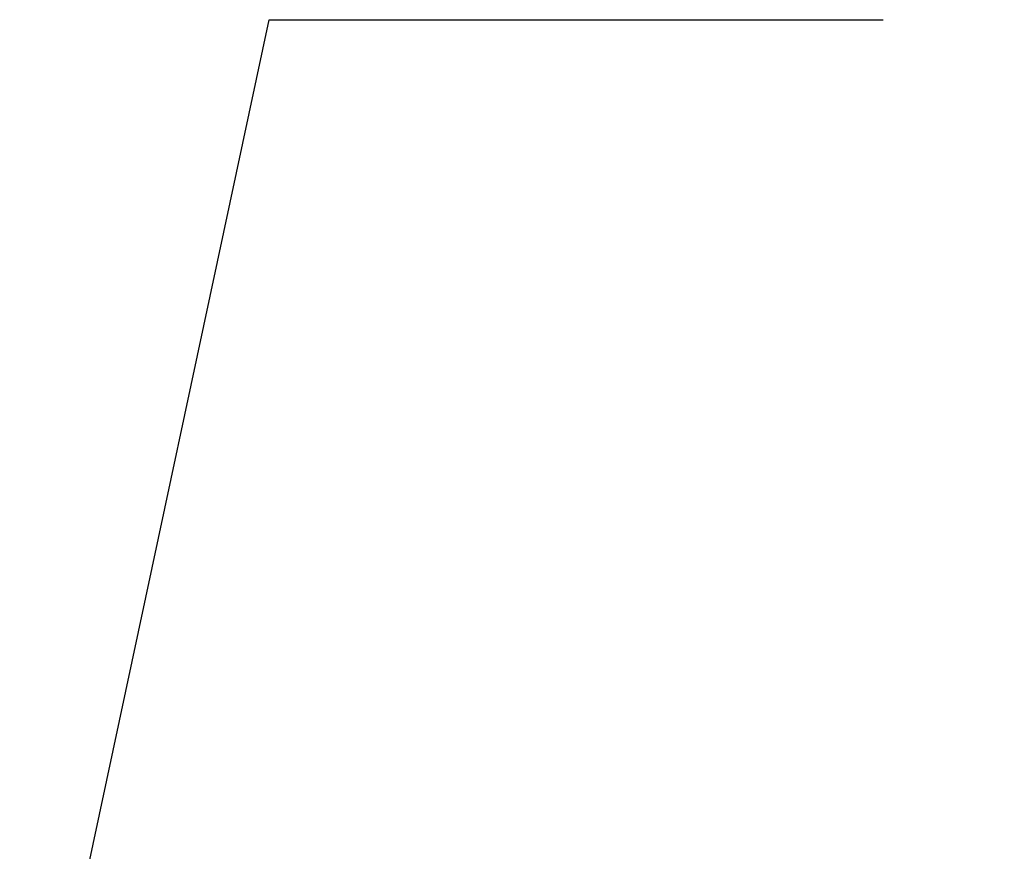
# Model space of a CAD drawing. Header units: millimetres. Extents: x 13 to 546, y 13 to 419.
# Tile 23 of 30: x 297 to 318, y 297 to 314. Entities that reach past the tile are written whole.
import ezdxf

# ---------------------------------------------------------------- set-up
doc = ezdxf.new("R2010")
doc.units = ezdxf.units.MM
doc.header["$LTSCALE"] = 2
doc.layers.add('TEXT', color=140, linetype='Continuous', lineweight=25)
doc.styles.add('SLDTEXTSTYLE0', font='TXT', dxfattribs={"width": 0.7})
doc.dimstyles.new('SLDDIMSTYLE0', dxfattribs={"dimtxt": 0.18, "dimasz": 2.032, "dimexe": 0, "dimexo": 0.0625, "dimgap": 0, "dimtad": 0, "dimtih": 1, "dimtoh": 1, "dimdec": 0, "dimrnd": 1e-09, "dimzin": 0, "dimdsep": 46, "dimtxsty": 'Standard', "dimblk1": 'DOT', "dimblk2": 'DOT', "dimsah": 1, "dimcen": 0.09, "dimadec": 0, "dimazin": 0, "dimtfac": 2.032, "dimtdec": 0, "dimtofl": 0, "dimtmove": 0, "dimatfit": 3, "dimldrblk": 'DOT', "dimfxl": 0, "dimfrac": 2, "dimtolj": 1, "dimtzin": 0, "dimarcsym": 0})

# ---------------------------------------------------------------- blocks, each defined once
blk = doc.blocks.new('_Dot')
at = {"color": 0, "linetype": 'ByBlock', "lineweight": -2}
blk.add_line((-0.5, 0), (-1, 0), dxfattribs=at)
at = {"color": 0, "linetype": 'ByBlock', "const_width": 0.5}
blk.add_lwpolyline([(-0.25, 0, 1), (0.25, 0, 1)], format="xyb", close=True, dxfattribs=at)

msp = doc.modelspace()

# ---------------------------------------------------------------- texts
at = {"layer": 'TEXT', "insert": (334.6877, 311.5565), "char_height": 4.23333, "attachment_point": 2, "style": 'SLDTEXTSTYLE0'}
msp.add_mtext('LOOP MOUNT', dxfattribs=at)

# ---------------------------------------------------------------- leaders
at = {"layer": 'TEXT'}
msp.add_leader([(297.584, 291.8095), (302.3503, 314.1387), (315.0503, 314.1387)], dimstyle='SLDDIMSTYLE0', dxfattribs=at)

doc.saveas('drawing.dxf')
